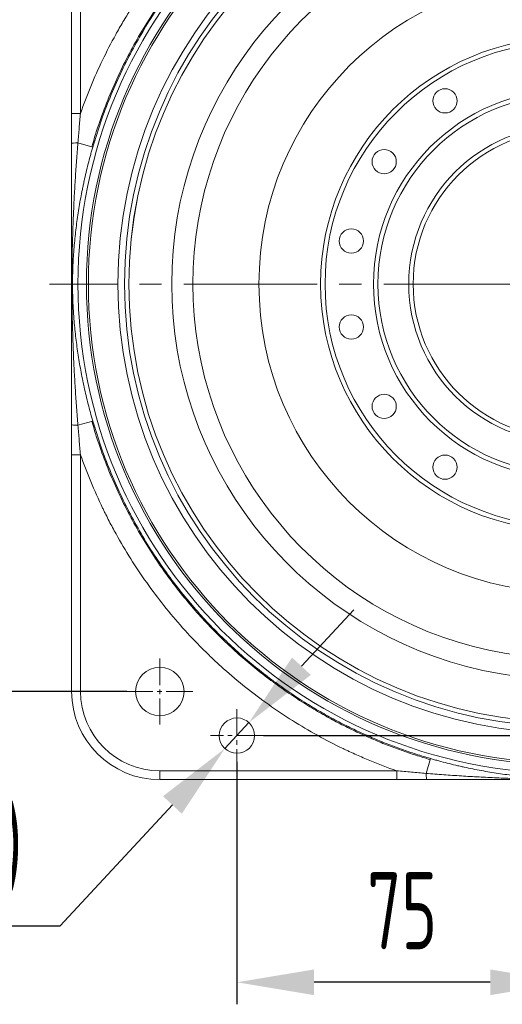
# Model space of a CAD drawing. Header units: millimetres. Extents: x 809 to 6054, y -5716 to -1261.
# Tile 46 of 94: x 4222 to 4331, y -5257 to -5034. Entities that reach past the tile are written whole.
import ezdxf

# ---------------------------------------------------------------- set-up
doc = ezdxf.new("R2010")
doc.units = ezdxf.units.MM
doc.header["$LTSCALE"] = 0.3175
doc.linetypes.add('CENTER2', pattern=[28.574999, 19.049999, -3.175, 3.175, -3.175])
for name, color, linetype, lineweight in [('1轮廓实线层', 7, 'Continuous', 18), ('3中心线层', 1, 'CENTER2', 13), ('7标注层', 4, 'Continuous', 13)]:
    doc.layers.add(name, color=color, linetype=linetype, lineweight=lineweight)
doc.styles.add('PC_TEXTSTYLE', font='ISOCP.SHX', dxfattribs={"width": 0.707, "bigfont": 'GBCBIG.SHX'})
doc.dimstyles.new('GB_DIAMETER', dxfattribs={"dimtxt": 3.5, "dimasz": 3.5, "dimexe": 1, "dimexo": 0, "dimgap": 1.5, "dimtad": 1, "dimjust": 4, "dimdsep": 46, "dimtxsty": 'PC_TEXTSTYLE', "dimcen": 0, "dimclrd": 256, "dimclrt": 3, "dimadec": 0, "dimazin": 2, "dimtp": 0.1, "dimtm": 0.1, "dimtfac": 0.71, "dimtdec": 3, "dimtmove": 0, "dimatfit": 2, "dimfxl": 1, "dimtfill": 1, "dimarcsym": 0})
doc.dimstyles.new('GB_LINEAR', dxfattribs={"dimtxt": 3.5, "dimasz": 3.5, "dimexe": 1, "dimexo": 0, "dimgap": 1.5, "dimtad": 1, "dimdsep": 46, "dimtxsty": 'PC_TEXTSTYLE', "dimcen": 0, "dimclrd": 256, "dimclrt": 3, "dimadec": 0, "dimazin": 2, "dimtp": 0.1, "dimtm": 0.1, "dimtfac": 0.71, "dimtdec": 3, "dimtmove": 0, "dimatfit": 3, "dimfxl": 1, "dimtfill": 1, "dimarcsym": 0})

# ---------------------------------------------------------------- blocks, each defined once
blk = doc.blocks.new('*D34')
at = {"layer": '7标注层', "color": 0, "lineweight": -2, "transparency": 16777216}
for p, q in [((4246.04, -5001.48), (4191.04, -5001.48)), ((4246.04, -5186.48), (4191.04, -5186.48))]:
    blk.add_line(p, q, dxfattribs=at)
at = {"layer": '7标注层', "lineweight": -2, "transparency": 16777216}
blk.add_line((4196.04, -5168.98), (4196.04, -5018.98), dxfattribs=at)
at = {"layer": '7标注层', "transparency": 16777216}
for points in [[(4198.96, -5018.98), (4193.12, -5018.98), (4196.04, -5001.48)], [(4193.12, -5168.98), (4198.96, -5168.98), (4196.04, -5186.48)]]:
    blk.add_solid(points, dxfattribs=at)
at = {"layer": 'Defpoints', "color": 0, "transparency": 16777216}
for p in [(4196.04, -5001.48), (4246.04, -5001.48), (4246.04, -5186.48)]:
    blk.add_point(p, dxfattribs=at)
at = {"layer": '7标注层', "color": 3, "transparency": 16777216, "insert": (4179.79, -5093.98), "char_height": 17.5, "attachment_point": 5, "rotation": 90, "style": 'PC_TEXTSTYLE', "bg_fill": 3, "box_fill_scale": 1.1, "bg_fill_color": 257, "bg_fill_transparency": 0}
blk.add_mtext('185', dxfattribs=at)
blk = doc.blocks.new('*D35')
at = {"layer": '7标注层', "color": 0, "lineweight": -2, "transparency": 16777216}
for p, q in [((4271.04, -5202.48), (4271.04, -5257.48)), ((4346.04, -5211.48), (4346.04, -5257.48))]:
    blk.add_line(p, q, dxfattribs=at)
at = {"layer": '7标注层', "lineweight": -2, "transparency": 16777216}
blk.add_line((4328.54, -5252.48), (4288.54, -5252.48), dxfattribs=at)
at = {"layer": '7标注层', "transparency": 16777216}
for points in [[(4288.54, -5249.57), (4288.54, -5255.4), (4271.04, -5252.48)], [(4328.54, -5255.4), (4328.54, -5249.57), (4346.04, -5252.48)]]:
    blk.add_solid(points, dxfattribs=at)
at = {"layer": 'Defpoints', "color": 0, "transparency": 16777216}
for p in [(4271.04, -5202.48), (4346.04, -5211.48), (4271.04, -5252.48)]:
    blk.add_point(p, dxfattribs=at)
at = {"layer": '7标注层', "color": 3, "transparency": 16777216, "insert": (4308.54, -5236.23), "char_height": 17.5, "attachment_point": 5, "style": 'PC_TEXTSTYLE', "bg_fill": 3, "box_fill_scale": 1.1, "bg_fill_color": 257, "bg_fill_transparency": 0}
blk.add_mtext('75', dxfattribs=at)
blk = doc.blocks.new('*D37')
at = {"layer": '7标注层', "color": 0, "lineweight": -2, "transparency": 16777216}
for p, q in [((4516.04, -5093.98), (4566.04, -5093.98)), ((4277.04, -5196.48), (4566.04, -5196.48))]:
    blk.add_line(p, q, dxfattribs=at)
at = {"layer": '7标注层', "lineweight": -2, "transparency": 16777216}
blk.add_line((4561.04, -5111.48), (4561.04, -5178.98), dxfattribs=at)
at = {"layer": '7标注层', "transparency": 16777216}
for points in [[(4563.96, -5111.48), (4558.12, -5111.48), (4561.04, -5093.98)], [(4558.12, -5178.98), (4563.96, -5178.98), (4561.04, -5196.48)]]:
    blk.add_solid(points, dxfattribs=at)
at = {"layer": 'Defpoints', "color": 0, "transparency": 16777216}
for p in [(4516.04, -5093.98), (4277.04, -5196.48), (4561.04, -5196.48)]:
    blk.add_point(p, dxfattribs=at)
at = {"layer": '7标注层', "color": 3, "transparency": 16777216, "insert": (4544.79, -5145.23), "char_height": 17.5, "attachment_point": 5, "rotation": 90, "style": 'PC_TEXTSTYLE', "bg_fill": 3, "box_fill_scale": 1.1, "bg_fill_color": 257, "bg_fill_transparency": 0}
blk.add_mtext('102.5', dxfattribs=at)
blk = doc.blocks.new('*D42')
at = {"layer": '7标注层', "lineweight": -2, "transparency": 16777216}
for p, q in [((4285.67, -5180.73), (4297.58, -5167.91)), ((4273.76, -5193.55), (4268.32, -5199.41)), ((4230.94, -5239.65), (4256.41, -5212.23)), ((4162.12, -5239.65), (4230.94, -5239.65))]:
    blk.add_line(p, q, dxfattribs=at)
at = {"layer": '7标注层', "transparency": 16777216}
for points in [[(4283.54, -5178.75), (4287.81, -5182.72), (4273.76, -5193.55)], [(4258.54, -5214.22), (4254.27, -5210.25), (4268.32, -5199.41)]]:
    blk.add_solid(points, dxfattribs=at)
at = {"layer": 'Defpoints', "color": 0, "transparency": 16777216}
for p in [(4273.76, -5193.55), (4268.32, -5199.41)]:
    blk.add_point(p, dxfattribs=at)
at = {"layer": '7标注层', "color": 3, "transparency": 16777216, "insert": (4192.78, -5222.38), "char_height": 17.5, "attachment_point": 5, "style": 'PC_TEXTSTYLE', "bg_fill": 3, "box_fill_scale": 1.1, "bg_fill_color": 257, "bg_fill_transparency": 0}
blk.add_mtext('2-%%c8(销孔)', dxfattribs=at)

msp = doc.modelspace()

# ---------------------------------------------------------------- linework, layer by layer
at = {"layer": '1轮廓实线层'}
for p, q in [((4233.53912, -5055.24129), (4233.53912, -5001.48231)), ((4233.53912, -5055.24129), (4233.53912, -5001.48231)), ((4235.53912, -5001.48231), (4235.53912, -5055.24129)), ((4235.53912, -5055.24129), (4233.53912, -5055.24129)), ((4234.96769, -5061.91603), (4238.3324, -5062.88742)), ((4234.96769, -5126.04859), (4238.3324, -5125.0772)), ((4233.53912, -5186.48231), (4233.53912, -5132.72333)), ((4233.53912, -5186.48231), (4233.53912, -5132.72333)), ((4235.53912, -5132.72333), (4233.53912, -5132.72333)), ((4235.53912, -5132.72333), (4235.53912, -5186.48231)), ((4235.53912, -5186.48231), (4233.53912, -5186.48231)), ((4313.97284, -5205.05374), (4314.94423, -5201.68903)), ((4253.53912, -5204.48231), (4307.2981, -5204.48231)), ((4253.53912, -5204.48231), (4253.53912, -5206.48231)), ((4307.2981, -5204.48231), (4307.2981, -5206.48231)), ((4307.2981, -5206.48231), (4253.53912, -5206.48231)), ((4307.2981, -5206.48231), (4253.53912, -5206.48231))]:
    msp.add_line(p, q, dxfattribs=at)
for centre, radius in [((4346.03912, -5093.98231), 102), ((4346.03912, -5093.98231), 100.5), ((4346.03912, -5093.98231), 99.5), ((4346.03912, -5093.98231), 70), ((4346.03912, -5093.98231), 56), ((4346.03912, -5093.98231), 55), ((4346.03912, -5093.98231), 44), ((4346.03912, -5093.98231), 43), ((4318.2606, -5052.40883), 2.75), ((4346.03912, -5093.98231), 36), ((4346.03912, -5093.98231), 35), ((4304.46564, -5066.2038), 2.75), ((4296.99985, -5084.22779), 2.75), ((4296.99985, -5103.73682), 2.75), ((4304.46564, -5121.76082), 2.75), ((4318.2606, -5135.55579), 2.75), ((4253.53912, -5186.48231), 5.5), ((4271.03912, -5196.48231), 4)]:
    msp.add_circle(centre, radius, dxfattribs=at)
for centre, radius, start, end in [((4346.03912, -5093.98231), 111.07487, 90, 270), ((4346.03912, -5093.98231), 109.15752, 90, 270), ((4346.03912, -5093.98231), 108.71272, 90, 270), ((4346.03912, -5093.98231), 99.5, 270.0056248, 270), ((4346.03912, -5093.98231), 89.79329, 29.566712, 330.4306886), ((4346.03912, -5093.98231), 85, 29.0853101, 330.9146899), ((4253.53912, -5186.48231), 20, 180, 270), ((4253.53912, -5186.48231), 20, 180, 270), ((4253.53912, -5186.48231), 18, 180, 270)]:
    msp.add_arc(centre, radius, start, end, dxfattribs=at)
for centre, major_axis, start_param, end_param in [((4235.53912, -5062.081), (2, 0), 1.860548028, 3.141592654), ((4235.53912, -5125.88362), (2, 0), 3.141592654, 4.422637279), ((4314.13781, -5204.48231), (0, 2), 1.860548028, 3.141592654)]:
    msp.add_ellipse(centre, major_axis=major_axis, ratio=0.086073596, start_param=start_param, end_param=end_param, dxfattribs=at)
for points, knots in [([(4235.53912, -5055.24129), (4236.26035, -5053.18413), (4237.81549, -5049.11614), (4239.59505, -5045.14039), (4241.4874, -5041.211), (4242.48997, -5039.26949), (4244.07966, -5036.39251), (4244.62387, -5035.4394), (4245.46189, -5034.01865), (4245.88633, -5033.31051), (4246.39107, -5032.48828), (4246.60944, -5032.13674), (4246.75548, -5031.90257), (4246.82872, -5031.78558), (4248.07679, -5029.79998), (4249.29867, -5027.97322), (4251.8347, -5024.40185), (4253.14885, -5022.65723), (4255.86815, -5019.24901), (4258.67847, -5015.9218), (4261.67001, -5012.75592), (4264.75262, -5009.67112), (4266.33946, -5008.16924), (4268.78901, -5005.97812), (4269.61708, -5005.25803), (4270.87671, -5004.1935), (4271.5109, -5003.66513), (4272.25851, -5003.05557), (4272.58058, -5002.79581), (4272.79565, -5002.62296), (4272.9034, -5002.53668), (4274.73703, -5001.07374), (4276.49346, -4999.75218), (4280.06624, -4997.21716), (4281.88257, -4996.0037), (4285.57432, -4993.68336), (4289.32514, -4991.46962), (4293.19358, -4989.4681), (4297.1211, -4987.5732), (4299.1144, -4986.67906), (4302.1493, -4985.41896), (4303.16844, -4985.01245), (4304.7085, -4984.4232), (4305.22375, -4984.2302), (4306.25806, -4983.85108), (4306.77715, -4983.66495), (4307.2981, -4983.48231)], [0, 0, 0, 0, 0.0625, 0.125, 0.125, 0.1875, 0.1875, 0.21875, 0.21875, 0.234375, 0.2421875, 0.24609375, 0.24609375, 0.25, 0.25, 0.3125, 0.3125, 0.375, 0.375, 0.4375, 0.5, 0.5, 0.5625, 0.5625, 0.59375, 0.59375, 0.609375, 0.6171875, 0.62109375, 0.62109375, 0.625, 0.625, 0.6875, 0.6875, 0.75, 0.75, 0.8125, 0.875, 0.875, 0.9375, 0.9375, 0.96875, 0.96875, 0.984375, 0.984375, 1, 1, 1, 1]), ([(4233.53912, -5062.081), (4233.53912, -5060.94316), (4233.53912, -5059.80441), (4233.53912, -5058.09461), (4233.53912, -5057.52439), (4233.53912, -5056.38333), (4233.53912, -5055.81249), (4233.53912, -5055.24129)], [0, 0, 0, 0, 0.5, 0.5, 0.75, 0.75, 1, 1, 1, 1]), ([(4235.53912, -5055.24129), (4235.48788, -5055.79769), (4235.43751, -5056.35404), (4235.33856, -5057.4667), (4235.28998, -5058.023), (4235.19466, -5059.13558), (4235.14792, -5059.69187), (4235.05636, -5060.80412), (4235.01153, -5061.36012), (4234.96769, -5061.91603)], [0, 0, 0, 0, 0.25, 0.25, 0.5, 0.5, 0.75, 0.75, 1, 1, 1, 1]), ([(4233.53912, -5125.88362), (4233.53912, -5125.22048), (4233.53912, -5124.55711), (4233.53912, -5123.23002), (4233.53912, -5122.56629), (4233.53912, -5121.23854), (4233.53912, -5120.57453), (4233.53912, -5119.24629), (4233.53912, -5118.58205), (4233.53912, -5116.58906), (4233.53912, -5115.26004), (4233.53912, -5112.60148), (4233.53912, -5111.27191), (4233.53912, -5108.61265), (4233.53912, -5107.28292), (4233.53912, -5105.28818), (4233.53912, -5104.62324), (4233.53912, -5103.29331), (4233.53912, -5102.62832), (4233.53912, -5101.29827), (4233.53912, -5100.63321), (4233.53912, -5099.30298), (4233.53912, -5098.63782), (4233.53912, -5097.30734), (4233.53912, -5096.64202), (4233.53912, -5095.31116), (4233.53912, -5094.6456), (4233.53912, -5093.64707), (4233.53912, -5093.31416), (4233.53912, -5092.64846), (4233.53912, -5092.31565), (4233.53912, -5091.31738), (4233.53912, -5090.65203), (4233.53912, -5089.32158), (4233.53912, -5088.65648), (4233.53912, -5087.32641), (4233.53912, -5086.66145), (4233.53912, -5085.33165), (4233.53912, -5084.66679), (4233.53912, -5083.33717), (4233.53912, -5082.6724), (4233.53912, -5080.6782), (4233.53912, -5079.34888), (4233.53912, -5076.69052), (4233.53912, -5075.3615), (4233.53912, -5072.70382), (4233.53912, -5071.37518), (4233.53912, -5069.38261), (4233.53912, -5068.71849), (4233.53912, -5067.39041), (4233.53912, -5066.72646), (4233.53912, -5065.39876), (4233.53912, -5064.73501), (4233.53912, -5063.40779), (4233.53912, -5062.74431), (4233.53912, -5062.081)], [0, 0, 0, 0, 0.03125, 0.03125, 0.0625, 0.0625, 0.09375, 0.09375, 0.125, 0.125, 0.1875, 0.1875, 0.25, 0.25, 0.3125, 0.3125, 0.34375, 0.34375, 0.375, 0.375, 0.40625, 0.40625, 0.4375, 0.4375, 0.46875, 0.46875, 0.5, 0.5, 0.515625, 0.515625, 0.53125, 0.53125, 0.5625, 0.5625, 0.59375, 0.59375, 0.625, 0.625, 0.65625, 0.65625, 0.6875, 0.6875, 0.75, 0.75, 0.8125, 0.8125, 0.875, 0.875, 0.90625, 0.90625, 0.9375, 0.9375, 0.96875, 0.96875, 1, 1, 1, 1]), ([(4234.96769, -5061.91603), (4234.91096, -5062.58169), (4234.85613, -5063.24777), (4234.75012, -5064.58065), (4234.69894, -5065.24746), (4234.60014, -5066.5817), (4234.55254, -5067.24892), (4234.46086, -5068.58354), (4234.41678, -5069.25095), (4234.28978, -5071.25346), (4234.21206, -5072.58884), (4234.07034, -5075.26034), (4234.00634, -5076.59645), (4233.89197, -5079.26941), (4233.8416, -5080.60627), (4233.77632, -5082.61207), (4233.75628, -5083.28069), (4233.71964, -5084.61796), (4233.70304, -5085.28662), (4233.67334, -5086.62398), (4233.66023, -5087.29268), (4233.63757, -5088.63017), (4233.62803, -5089.29895), (4233.61262, -5090.6366), (4233.60677, -5091.30548), (4233.59892, -5092.64337), (4233.59694, -5093.31239), (4233.59693, -5094.65059), (4233.59892, -5095.31981), (4233.60676, -5096.65816), (4233.61262, -5097.32724), (4233.62802, -5098.66525), (4233.63757, -5099.33417), (4233.66023, -5100.67184), (4233.67334, -5101.3406), (4233.70304, -5102.67797), (4233.71964, -5103.34657), (4233.75627, -5104.68362), (4233.77631, -5105.35207), (4233.84156, -5107.35719), (4233.89191, -5108.69363), (4234.00623, -5111.3659), (4234.07022, -5112.70174), (4234.21189, -5115.37279), (4234.28959, -5116.70801), (4234.41657, -5118.71037), (4234.46064, -5119.37775), (4234.5523, -5120.71235), (4234.5999, -5121.37957), (4234.69869, -5122.71386), (4234.74988, -5123.38092), (4234.85596, -5124.71488), (4234.91086, -5125.38178), (4234.96769, -5126.04859)], [0, 0, 0, 0, 0.03125, 0.03125, 0.0625, 0.0625, 0.09375, 0.09375, 0.125, 0.125, 0.1875, 0.1875, 0.25, 0.25, 0.3125, 0.3125, 0.34375, 0.34375, 0.375, 0.375, 0.40625, 0.40625, 0.4375, 0.4375, 0.46875, 0.46875, 0.5, 0.5, 0.53125, 0.53125, 0.5625, 0.5625, 0.59375, 0.59375, 0.625, 0.625, 0.65625, 0.65625, 0.6875, 0.6875, 0.75, 0.75, 0.8125, 0.8125, 0.875, 0.875, 0.90625, 0.90625, 0.9375, 0.9375, 0.96875, 0.96875, 1, 1, 1, 1]), ([(4238.3324, -5062.88742), (4238.24035, -5063.20627), (4238.14955, -5063.52545), (4237.97048, -5064.16447), (4237.88223, -5064.48427), (4237.62147, -5065.44401), (4237.45292, -5066.0845), (4237.12646, -5067.36703), (4236.96855, -5068.00906), (4236.66347, -5069.29482), (4236.51629, -5069.93855), (4236.30364, -5070.90552), (4236.2341, -5071.22812), (4236.09778, -5071.87361), (4235.89752, -5072.84182), (4235.70993, -5073.81007), (4235.35165, -5075.74699), (4235.13529, -5077.03881), (4234.84458, -5078.9787), (4234.75332, -5079.62569), (4234.58213, -5080.92064), (4234.5022, -5081.56861), (4234.35376, -5082.86583), (4234.28524, -5083.51509), (4234.15974, -5084.81532), (4234.10276, -5085.46628), (4234.02609, -5086.44451), (4234.002, -5086.77089), (4233.9568, -5087.42435), (4233.93569, -5087.75144), (4233.89649, -5088.40649), (4233.87841, -5088.73437), (4233.84538, -5089.39039), (4233.83042, -5089.71863), (4233.79032, -5090.70417), (4233.76995, -5091.36233), (4233.74951, -5092.35218), (4233.74439, -5092.68257), (4233.73759, -5093.34435), (4233.73592, -5093.67575), (4233.73603, -5094.09065), (4233.73617, -5094.17366), (4233.73665, -5094.33976), (4233.737, -5094.42286), (4233.73839, -5094.67201), (4233.73975, -5094.83795), (4233.74513, -5095.33527), (4233.75045, -5095.66617), (4233.77147, -5096.65717), (4233.79222, -5097.31561), (4233.83285, -5098.3011), (4233.86312, -5098.95738), (4233.89959, -5099.61254), (4233.93911, -5100.26727), (4233.9604, -5100.59446), (4234.00596, -5101.24836), (4234.03023, -5101.57492), (4234.10744, -5102.55359), (4234.16477, -5103.20469), (4234.29091, -5104.50473), (4234.35973, -5105.15367), (4234.50869, -5106.44974), (4234.58883, -5107.09686), (4234.76033, -5108.38956), (4234.85169, -5109.03513), (4235.14245, -5110.96982), (4235.35854, -5112.25693), (4235.83475, -5114.82722), (4236.09488, -5116.11039), (4236.51795, -5118.03333), (4236.66446, -5118.674), (4236.96842, -5119.95496), (4237.12588, -5120.59524), (4237.45177, -5121.87567), (4237.62019, -5122.51582), (4237.96804, -5123.79628), (4238.14746, -5124.4366), (4238.3324, -5125.0772)], [0, 0, 0, 0, 0.015625, 0.015625, 0.03125, 0.03125, 0.0625, 0.0625, 0.09375, 0.09375, 0.125, 0.125, 0.140625, 0.140625, 0.15625, 0.1875, 0.1875, 0.25, 0.25, 0.28125, 0.28125, 0.3125, 0.3125, 0.34375, 0.34375, 0.375, 0.375, 0.390625, 0.390625, 0.40625, 0.40625, 0.421875, 0.421875, 0.4375, 0.4375, 0.46875, 0.46875, 0.484375, 0.484375, 0.5, 0.5, 0.50390625, 0.50390625, 0.5078125, 0.5078125, 0.515625, 0.515625, 0.53125, 0.53125, 0.5625, 0.5625, 0.578125, 0.59375, 0.59375, 0.609375, 0.609375, 0.625, 0.625, 0.65625, 0.65625, 0.6875, 0.6875, 0.71875, 0.71875, 0.75, 0.75, 0.8125, 0.8125, 0.875, 0.875, 0.90625, 0.90625, 0.9375, 0.9375, 0.96875, 0.96875, 1, 1, 1, 1]), ([(4233.53912, -5132.72333), (4233.53912, -5132.15213), (4233.53912, -5131.58128), (4233.53912, -5130.44022), (4233.53912, -5129.87001), (4233.53912, -5128.16021), (4233.53912, -5127.02146), (4233.53912, -5125.88362)], [0, 0, 0, 0, 0.25, 0.25, 0.5, 0.5, 1, 1, 1, 1]), ([(4234.96769, -5126.04859), (4235.05538, -5127.16038), (4235.14698, -5128.27248), (4235.28996, -5129.94136), (4235.33855, -5130.4978), (4235.43751, -5131.61057), (4235.48788, -5132.16694), (4235.53912, -5132.72333)], [0, 0, 0, 0, 0.5, 0.5, 0.75, 0.75, 1, 1, 1, 1]), ([(4307.2981, -5204.48231), (4305.24132, -5203.76121), (4303.20102, -5202.98145), (4300.16569, -5201.72248), (4299.1581, -5201.28792), (4297.65306, -5200.61349), (4296.90213, -5200.27062), (4296.1536, -5199.91921), (4295.65511, -5199.68304), (4295.4064, -5199.56413), (4293.17327, -5198.48674), (4291.22441, -5197.47747), (4287.39739, -5195.35809), (4285.51922, -5194.24797), (4281.83267, -5191.92817), (4278.21589, -5189.50882), (4274.73816, -5186.89108), (4271.33035, -5184.17358), (4269.6614, -5182.76496), (4267.21122, -5180.57606), (4266.40337, -5179.83377), (4265.20506, -5178.7011), (4264.60928, -5178.12997), (4264.01857, -5177.55158), (4263.72407, -5177.26117), (4263.62604, -5177.16416), (4263.4304, -5176.96987), (4261.77089, -5175.31598), (4260.16921, -5173.62062), (4257.25441, -5170.35755), (4255.84708, -5168.69012), (4253.13123, -5165.28438), (4250.51421, -5161.80779), (4248.09405, -5158.19002), (4245.77287, -5154.50128), (4244.66177, -5152.62142), (4243.07045, -5149.74761), (4242.55257, -5148.78067), (4241.79482, -5147.31658), (4241.4207, -5146.58112), (4241.05378, -5145.8405), (4240.81078, -5145.34561), (4240.69005, -5145.09754), (4239.61245, -5142.86321), (4238.71512, -5140.85943), (4237.03878, -5136.81723), (4236.25977, -5134.77882), (4235.53912, -5132.72333)], [0, 0, 0, 0, 0.0625, 0.0625, 0.09375, 0.09375, 0.109375, 0.1171875, 0.1171875, 0.125, 0.125, 0.1875, 0.1875, 0.25, 0.25, 0.3125, 0.375, 0.375, 0.4375, 0.4375, 0.46875, 0.46875, 0.484375, 0.4921875, 0.4921875, 0.49609375, 0.49609375, 0.5, 0.5625, 0.5625, 0.625, 0.625, 0.6875, 0.75, 0.75, 0.8125, 0.8125, 0.84375, 0.84375, 0.859375, 0.8671875, 0.8671875, 0.875, 0.875, 0.9375, 0.9375, 1, 1, 1, 1]), ([(4314.94423, -5201.68903), (4315.26318, -5201.78111), (4315.58243, -5201.87192), (4316.22124, -5202.05093), (4316.54084, -5202.13913), (4317.50031, -5202.39982), (4318.1408, -5202.56838), (4319.42367, -5202.89492), (4320.06604, -5203.05292), (4321.0311, -5203.2819), (4321.35304, -5203.35689), (4321.99743, -5203.5042), (4322.31991, -5203.57651), (4323.93166, -5203.93092), (4325.22063, -5204.19192), (4327.79938, -5204.66899), (4329.08915, -5204.88506), (4331.02558, -5205.17541), (4331.67136, -5205.26656), (4332.96372, -5205.43755), (4333.61031, -5205.51739), (4334.90458, -5205.6657), (4335.55226, -5205.73416), (4336.84908, -5205.85959), (4337.49822, -5205.91655), (4338.47345, -5205.99323), (4338.79878, -5206.01733), (4339.45006, -5206.06256), (4339.776, -5206.0837), (4340.42863, -5206.12296), (4341.08201, -5206.15921), (4341.73723, -5206.18932), (4342.72175, -5206.22976), (4343.38036, -5206.25041), (4344.37329, -5206.27129), (4344.7051, -5206.27657), (4345.20426, -5206.28186), (4345.37088, -5206.28319), (4345.62119, -5206.28453), (4345.74643, -5206.28503), (4345.89272, -5206.28532), (4345.9659, -5206.28539), (4346.00251, -5206.28541), (4346.0182, -5206.28541), (4346.02866, -5206.28542), (4346.03393, -5206.28542), (4346.03912, -5206.28542)], [0, 0, 0, 0, 0.03125, 0.03125, 0.0625, 0.0625, 0.125, 0.125, 0.1875, 0.1875, 0.21875, 0.21875, 0.25, 0.25, 0.375, 0.375, 0.5, 0.5, 0.5625, 0.5625, 0.625, 0.625, 0.6875, 0.6875, 0.75, 0.75, 0.78125, 0.78125, 0.8125, 0.8125, 0.84375, 0.875, 0.875, 0.9375, 0.9375, 0.96875, 0.96875, 0.984375, 0.984375, 0.9921875, 0.99609375, 0.998046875, 0.999023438, 0.999511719, 0.999511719, 1, 1, 1, 1]), ([(4307.2981, -5204.48231), (4307.85449, -5204.53354), (4308.41085, -5204.58391), (4309.5235, -5204.68286), (4310.07981, -5204.73144), (4311.19239, -5204.82676), (4311.74868, -5204.8735), (4312.86093, -5204.96506), (4313.41693, -5205.00989), (4313.97284, -5205.05374)], [0, 0, 0, 0, 0.25, 0.25, 0.5, 0.5, 0.75, 0.75, 1, 1, 1, 1]), ([(4313.97284, -5205.05374), (4314.6385, -5205.11047), (4315.30459, -5205.1653), (4316.63749, -5205.27131), (4317.3043, -5205.32249), (4318.63856, -5205.42129), (4319.30578, -5205.46889), (4320.64042, -5205.56057), (4321.30784, -5205.60464), (4323.31037, -5205.73165), (4324.64576, -5205.80937), (4327.31729, -5205.95109), (4328.65342, -5206.0151), (4331.32641, -5206.12946), (4332.66328, -5206.17983), (4334.66911, -5206.24511), (4335.33773, -5206.26515), (4336.67503, -5206.30179), (4337.3437, -5206.31839), (4338.68109, -5206.34809), (4339.34982, -5206.3612), (4340.68736, -5206.38386), (4341.35617, -5206.3934), (4342.69391, -5206.40881), (4343.36284, -5206.41466), (4344.70085, -5206.42251), (4345.36994, -5206.42449), (4346.03912, -5206.42449)], [0, 0, 0, 0, 0.0625, 0.0625, 0.125, 0.125, 0.1875, 0.1875, 0.25, 0.25, 0.375, 0.375, 0.5, 0.5, 0.625, 0.625, 0.6875, 0.6875, 0.75, 0.75, 0.8125, 0.8125, 0.875, 0.875, 0.9375, 0.9375, 1, 1, 1, 1]), ([(4314.13781, -5206.48231), (4312.99996, -5206.48231), (4311.86122, -5206.48231), (4310.15142, -5206.48231), (4309.5812, -5206.48231), (4308.44014, -5206.48231), (4307.8693, -5206.48231), (4307.2981, -5206.48231)], [0, 0, 0, 0, 0.5, 0.5, 0.75, 0.75, 1, 1, 1, 1]), ([(4346.03912, -5206.48231), (4345.37365, -5206.48231), (4344.70823, -5206.48231), (4343.37748, -5206.48231), (4342.71212, -5206.48231), (4341.38159, -5206.48231), (4340.71642, -5206.48231), (4339.38619, -5206.48231), (4338.72114, -5206.48231), (4337.39111, -5206.48231), (4336.72614, -5206.48231), (4335.39625, -5206.48231), (4334.73134, -5206.48231), (4332.73669, -5206.48231), (4331.40704, -5206.48231), (4328.74796, -5206.48231), (4327.41857, -5206.48231), (4324.76033, -5206.48231), (4323.43146, -5206.48231), (4321.43869, -5206.48231), (4320.77453, -5206.48231), (4319.44642, -5206.48231), (4318.78248, -5206.48231), (4317.45486, -5206.48231), (4316.79119, -5206.48231), (4315.46421, -5206.48231), (4314.80089, -5206.48231), (4314.13781, -5206.48231)], [0, 0, 0, 0, 0.0625, 0.0625, 0.125, 0.125, 0.1875, 0.1875, 0.25, 0.25, 0.3125, 0.3125, 0.375, 0.375, 0.5, 0.5, 0.625, 0.625, 0.75, 0.75, 0.8125, 0.8125, 0.875, 0.875, 0.9375, 0.9375, 1, 1, 1, 1])]:
    msp.add_open_spline(points, degree=3, knots=knots, dxfattribs=at)
for points, weights in [([(4314.87522, -4986.03655), (4279.98307, -4996.1099), (4249.86711, -5022.03641), (4238.09336, -5062.81841)], [0.782385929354, 0.629372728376, 0.538476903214, 0.509698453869]), ([(4314.94423, -4986.27559), (4280.12935, -4996.32664), (4250.08008, -5022.19573), (4238.3324, -5062.88742)], [0.782225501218, 0.629243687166, 0.53836650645, 0.509593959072]), ([(4238.09336, -5125.14621), (4249.86711, -5165.92821), (4279.98307, -5191.85471), (4314.87522, -5201.92806)], [0.509698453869, 0.538476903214, 0.629372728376, 0.782385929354]), ([(4238.3324, -5125.0772), (4250.08008, -5165.76889), (4280.12935, -5191.63798), (4314.94423, -5201.68903)], [0.509593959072, 0.53836650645, 0.629243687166, 0.782225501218])]:
    msp.add_rational_spline(points, weights, degree=3, dxfattribs=at)
at = {"layer": '3中心线层', "ltscale": 5}
msp.add_line((4516.03912, -5093.98231), (4228.53912, -5093.98231), dxfattribs=at)
at = {"layer": '3中心线层'}
for p, q in [((4253.53912, -5178.98231), (4253.53912, -5193.98231)), ((4261.03912, -5186.48231), (4246.03912, -5186.48231)), ((4271.03912, -5190.48231), (4271.03912, -5202.48231)), ((4277.03912, -5196.48231), (4265.03912, -5196.48231))]:
    msp.add_line(p, q, dxfattribs=at)

# ---------------------------------------------------------------- next in the draw order: dimensions: what is measured, and where the dimension line sits
at = {"layer": '7标注层'}
for base, p1, p2, override, picture, middle in [((4196.03912, -5001.48231), (4246.03912, -5186.48231), (4246.03912, -5001.48231), {"dimscale": 5, "dimgap": 1.5, "dimtad": 1, "dimjust": 0, "dimdec": 2, "dimlfac": 1, "dimse1": 0, "dimse2": 0, "dimsd1": 0, "dimsd2": 0, "dimclrd": 256, "dimclre": 0, "dimtofl": 1}, '*D34', (4179.78912, -5093.98231)), ((4561.03912, -5196.48231), (4516.03912, -5093.98231), (4277.03912, -5196.48231), {"dimscale": 5, "dimgap": 1.5, "dimtad": 1, "dimjust": 0, "dimdec": 2, "dimlfac": 1, "dimse1": 0, "dimse2": 0, "dimsd1": 0, "dimsd2": 0, "dimtofl": 1}, '*D37', (4544.78912, -5145.23231))]:
    dim = msp.add_linear_dim(base=base, p1=p1, p2=p2, angle=90, dimstyle='GB_LINEAR', override=override, dxfattribs=at)
    dim.commit()
    dim.dimension.update_dxf_attribs({"geometry": picture, "text_midpoint": middle})
dim = msp.add_linear_dim(base=(4271.03912, -5252.48231), p1=(4346.03912, -5211.48231), p2=(4271.03912, -5202.48231), dimstyle='GB_LINEAR', override={"dimscale": 5, "dimgap": 1.5, "dimtad": 1, "dimjust": 0, "dimdec": 2, "dimlfac": 1, "dimse1": 0, "dimse2": 0, "dimsd1": 0, "dimsd2": 0, "dimclrd": 256, "dimclre": 0, "dimtofl": 1}, dxfattribs=at)
dim.commit()
dim.dimension.update_dxf_attribs({"geometry": '*D35', "text_midpoint": (4308.53912, -5236.23231)})

# ---------------------------------------------------------------- next in the draw order: dimensions: what is measured, and where the dimension line sits
dim = msp.add_diameter_dim_2p(p1=(4273.76166, -5193.55182), p2=(4268.31657, -5199.41279), text='2-<>(销孔)', dimstyle='GB_DIAMETER', override={"dimscale": 5, "dimgap": 1.5, "dimtad": 1, "dimtih": 0, "dimtoh": 1, "dimdec": 2, "dimlfac": 1, "dimpost": '', "dimcen": 0, "dimse1": 0, "dimse2": 0, "dimsd1": 0, "dimsd2": 0, "dimtix": 0, "dimtofl": 1, "dimatfit": 0}, dxfattribs=at)
dim.commit()
dim.dimension.update_dxf_attribs({"geometry": '*D42', "text_midpoint": (4230.93569, -5239.64867), "dimtype": 163})

doc.saveas('drawing.dxf')
